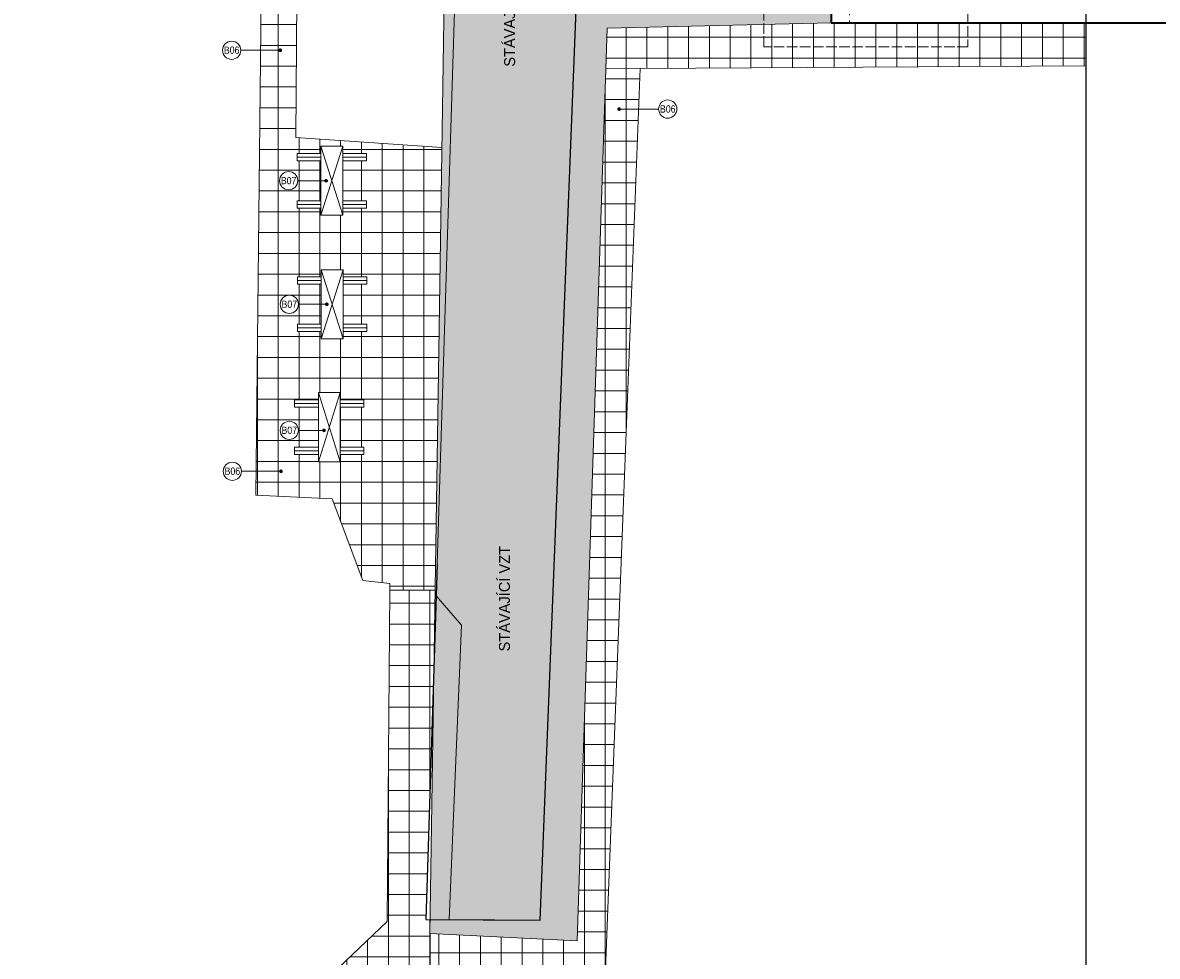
# Model space of a CAD drawing. Header units: millimetres. Extents: x -291499 to 405099, y -171163 to 417446.
# Tile 45 of 256: x -77896 to -62320, y 35499 to 48322. Entities that reach past the tile are written whole.
import ezdxf
from ezdxf import colors
from ezdxf.entities.mleader import LeaderData, LeaderLine
from ezdxf.enums import TextEntityAlignment as Align
from ezdxf.math import Vec2, Vec3

# ---------------------------------------------------------------- set-up
doc = ezdxf.new("R2010")
doc.units = ezdxf.units.MM
doc.header["$LTSCALE"] = 12
doc.header["$PDMODE"] = 35
doc.header["$PDSIZE"] = -4
doc.linetypes.add('ACAD_ISO02W100', pattern=[15, 12, -3])
doc.linetypes.add('ACAD_ISO04W100', pattern=[30, 24, -3, 0, -3])
for name, color, linetype, lineweight in [('BP_tenka', 82, 'Continuous', 9), ('BP_tlusta', 92, 'Continuous', 15), ('koty', 6, 'Continuous', 9), ('srafy', 6, 'Continuous', 9), ('tenka', 6, 'Continuous', 9), ('text', 6, 'Continuous', 9), ('tlusta', 7, 'Continuous', 15), ('velmi_tlusta', 4, 'Continuous', 35)]:
    doc.layers.add(name, color=color, linetype=linetype, lineweight=lineweight)
doc.layers.add('netisk', color=30, linetype='Continuous', plot=False)
doc.styles.add('laplan', font='txt', dxfattribs={"height": 2})
doc.styles.add('laplan N', font='txt')
doc.dimstyles.new('laplan', dxfattribs={"dimscale": 0, "dimtxt": 2, "dimasz": 1.5, "dimexe": 2, "dimexo": 0, "dimgap": 1, "dimtad": 1, "dimdec": 0, "dimrnd": 5, "dimzin": 1, "dimtxsty": 'laplan', "dimblk": 'OBLIQUE', "dimcen": 2, "dimclrd": 256, "dimclre": 256, "dimclrt": 256, "dimadec": 0, "dimazin": 0, "dimtfac": 1, "dimtdec": 0, "dimtmove": 1, "dimatfit": 2, "dimfxl": 6.5, "dimfxlon": 1, "dimtfill": 1, "dimlwd": 13, "dimlwe": -1, "dimarcsym": 0})
pattern_1 = [(90, (-69612.5, 42692.4), (-285.75, 0), []), (180, (-69612.5, 42692.4), (-6e-14, -285.75), [])]

# ---------------------------------------------------------------- blocks, each defined once
blk = doc.blocks.new('_OBLIQUE')
at = {"color": 0, "linetype": 'ByBlock'}
blk.add_line((-0.5, -0.5), (0.5, 0.5), dxfattribs=at)
blk = doc.blocks.new('*D1255')
at = {"layer": 'Defpoints', "color": 0, "transparency": 16777216}
for p in [(-75169, 51811), (-66797, 48322)]:
    blk.add_point(p, dxfattribs=at)
at = {"layer": 'koty', "lineweight": 13, "transparency": 16777216}
blk.add_arc((-66797, 51512), 320, 177.9539, 270, dxfattribs=at)
at = {"layer": 'koty', "lineweight": 13, "transparency": 16777216, "xscale": 75, "yscale": 75, "zscale": 75}
for p, rotation in [((-67116, 51523), 87.95390771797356), ((-66797, 51192), 359.9999999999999)]:
    blk.add_blockref('_OBLIQUE', p, dxfattribs=dict(at, rotation=rotation))
at = {"layer": 'koty', "transparency": 16777216, "insert": (-66954, 51360), "char_height": 100, "attachment_point": 5, "rotation": 313.977, "style": 'laplan', "bg_fill": 3, "box_fill_scale": 1.1, "bg_fill_color": 256, "bg_fill_true_color": 13158600, "bg_fill_transparency": 0}
blk.add_mtext('92°', dxfattribs=at)
at = {"layer": 'Defpoints', "color": 0, "transparency": 16777216}
for p in [(-66797, 51512), (-66797, 51512), (-67077, 51359)]:
    blk.add_point(p, dxfattribs=at)
blk = doc.blocks.new('*U1315')
at = {"color": 0, "linetype": 'ByBlock'}
blk.add_line((0, 10.29), (0, 2.5), dxfattribs=at)
at = {"color": 0, "linetype": 'ByBlock', "ltscale": 200, "const_width": 0.5}
blk.add_lwpolyline([(-0.25, 10.29, 1), (0.25, 10.29, 1)], format="xyb", close=True, dxfattribs=at)
at = {"color": 0, "linetype": 'ByBlock'}
blk.add_circle((0, 0), 2.5, dxfattribs=at)
at = {"color": 0, "linetype": 'ByBlock', "style": 'laplan N', "width": 0.9}
blk.add_attdef('OZNACENI', text='', height=2, rotation=90, dxfattribs=at).set_placement((-0.03, 0), align=Align.MIDDLE_CENTER)
blk = doc.blocks.new('*U1316')
at = {"color": 0, "linetype": 'ByBlock'}
blk.add_line((0, 9.53), (0, 2.5), dxfattribs=at)
at = {"color": 0, "linetype": 'ByBlock', "ltscale": 200, "const_width": 0.5}
blk.add_lwpolyline([(-0.25, 9.53, 1), (0.25, 9.53, 1)], format="xyb", close=True, dxfattribs=at)
at = {"color": 0, "linetype": 'ByBlock'}
blk.add_circle((0, 0), 2.5, dxfattribs=at)
at = {"color": 0, "linetype": 'ByBlock', "style": 'laplan N', "width": 0.9}
blk.add_attdef('OZNACENI', text='', height=2, rotation=90, dxfattribs=at).set_placement((-0.03, 0), align=Align.MIDDLE_CENTER)
blk = doc.blocks.new('*U1318')
at = {"color": 0, "linetype": 'ByBlock'}
blk.add_line((0, 13.36), (0, 2.5), dxfattribs=at)
at = {"color": 0, "linetype": 'ByBlock', "ltscale": 200, "const_width": 0.5}
blk.add_lwpolyline([(-0.25, 13.36, 1), (0.25, 13.36, 1)], format="xyb", close=True, dxfattribs=at)
at = {"color": 0, "linetype": 'ByBlock'}
blk.add_circle((0, 0), 2.5, dxfattribs=at)
at = {"color": 0, "linetype": 'ByBlock', "style": 'laplan N', "width": 0.9}
blk.add_attdef('OZNACENI', text='', height=2, rotation=90, dxfattribs=at).set_placement((-0.03, 0), align=Align.MIDDLE_CENTER)
blk = doc.blocks.new('*U1319')
at = {"color": 0, "linetype": 'ByBlock'}
blk.add_line((0, -13.36), (0, -2.5), dxfattribs=at)
at = {"color": 0, "linetype": 'ByBlock', "ltscale": 200, "const_width": 0.5}
blk.add_lwpolyline([(0.25, -13.36, 1), (-0.25, -13.36, 1)], format="xyb", close=True, dxfattribs=at)
at = {"color": 0, "linetype": 'ByBlock'}
blk.add_circle((0, 0), 2.5, dxfattribs=at)
at = {"color": 0, "linetype": 'ByBlock', "style": 'laplan N', "width": 0.9}
blk.add_attdef('OZNACENI', text='', height=2, rotation=90, dxfattribs=at).set_placement((-0.03, 0), align=Align.MIDDLE_CENTER)
blk = doc.blocks.new('_DotSmall')
at = {"color": 0, "linetype": 'ByBlock', "const_width": 0.5}
blk.add_lwpolyline([(-0.0625, 0, 1), (0.0625, 0, 1)], format="xyb", close=True, dxfattribs=at)

msp = doc.modelspace()

# ---------------------------------------------------------------- hatches: boundary and pattern name
at = {"layer": 'koty'}
h = msp.add_hatch(dxfattribs=at)
h.set_pattern_fill('GRAVEL', color=251, scale=10, angle=45)
h.set_pattern_definition([(273.012788, (32275.542, 12068.805), (179.6051222, -3053.2870812), [34.17214, -3383.04836]), (229.969741, (32277.338, 12034.68), (1975.6563356, 2334.8666009), [58.64047, -5805.4049]), (177.510447, (32239.621, 11989.778), (3771.707571, -179.605121), [41.34815, -4093.4723]), (312.273689, (32214.476, 11874.831), (-3412.4973256, 3771.7075712), [53.40045, -5286.64374]), (337.833654, (32250.397, 11835.318), (-3053.2870812, 1257.2358568), [52.36337, -5183.9808]), (42.273689, (32298.891, 11815.561), (-3771.7075712, -3412.4973256), [53.40045, -5286.64374]), (82.6942405, (32338.404, 11851.482), (-538.815367, -4130.9178157), [70.61937, -6991.31153]), (117.255328, (32347.384, 11921.528), (-2694.0768359, 5208.54855045), [66.67195, -6600.52566]), (166.429566, (32316.851, 11980.798), (-3771.7075709, 898.0256118), [53.5813, -5304.55457]), (220.236358, (32264.766, 11993.37), (2155.2614693, 1796.051224), [61.1713, -2997.3937]), (267.397438, (32218.0685, 11953.857), (-179.6051223, -4130.9178157), [79.1078, -7831.67725]), (183.814075, (32394.082, 12050.844), (-2334.8665915, -179.6051223), [27.00045, -2673.0566]), (216.469234, (32367.141, 12049.048), (2694.076836, 1975.6563471), [51.3682, -5085.4639]), (270, (32325.83, 12018.52), (179.60512, -179.60512), [35.92093, -323.2893]), (248.19859, (32291.707, 12027.495), (538.815367, 1257.235857), [19.34413, -1915.06224]), (336.80141, (32284.522, 12009.535), (-718.42049, 359.210245), [27.35656, -1340.4753]), (75.963757, (32309.667, 11998.76), (179.605122, 898.025612), [44.43197, -1436.6298]), (206.56505, (32320.44, 12041.86), (538.81537, 179.60512), [32.1287, -771.0898]), (61.38954, (32180.351, 11905.364), (1257.235857, 2334.8665915), [45.0088, -4455.88267]), (115.346176, (32201.904, 11944.877), (1257.2358569, -2694.0768364), [37.7599, -3738.22157]), (338.19859, (32284.522, 12077.785), (-1257.235857, 538.815367), [38.688, -1895.71836]), (28.61046, (32320.443, 12063.416), (-2334.8665914, -1257.2358571), [45.0088, -4455.88267]), (24.443955, (32291.707, 11794.01), (-1257.235857, -538.815367), [43.4035, -2126.77343]), (339.77514, (32331.22, 11811.97), (-2873.6819593, 1077.630733), [36.3672, -3600.35934]), (111.80141, (32465.924, 11899.976), (-538.815367, 1257.235857), [38.688, -1895.71836]), (62.354025, (32451.555, 11935.897), (-1616.4461016, -3053.2870813), [42.5783, -4215.2376]), (114.443955, (32377.917, 11811.97), (538.815367, -1257.235857), [21.70176, -2148.4752]), (146.30993, (32455.147, 11889.2), (-898.025612, 538.815367), [12.95146, -1282.1995]), (210.963757, (32444.37, 11896.384), (718.42049, 359.210245), [52.36337, -994.90546]), (231.009006, (32399.47, 11869.443), (1616.4461017, 1975.6563467), [48.5267, -4804.1365]), (348.69007, (32325.83, 11982.594), (-538.815367, 179.605122), [36.6324, -879.17764]), (38.157227, (32361.753, 11975.41), (3412.4973259, 2694.0768365), [63.9557, -6331.6009]), (105.945396, (32412.042, 12014.923), (538.815367, -1975.6563466), [26.1508, -2588.93923]), (135, (32404.86, 12040.07), (-359.21024, 0), [15.24, -238.76]), (165.256437, (32390.49, 11871.239), (1975.6563466, -538.8153674), [35.2867, -3493.3941]), (93.012787, (32356.364, 11880.22), (-179.6051222, 3053.2870812), [68.3443, -3348.8762]), (45, (32352.77, 11948.47), (0, 359.21024), [66.04, -187.96]), (10.304846, (32399.47, 11995.166), (3053.2870809, 538.815369), [40.16096, -3975.9317]), (299.054604, (32438.983, 12002.35), (538.815367, -898.025612), [36.9829, -1812.165]), (252.645975, (32456.943, 11970.022), (-1616.4461022, -5208.5485501), [60.2145, -5961.24644]), (220.426079, (32438.983, 11912.548), (-2514.4717139, -2155.2614691), [63.70295, -6306.58465])])
h.paths.add_polyline_path([(-71873.6, 40048.6), (-72220.1, 40451.6), (-72193.2, 41310.9), (-72222.5, 41310.9), (-72305, 35813), (-70282.6, 35714), (-69872, 48245), (-66796.6, 48321.7), (-66796.6, 48746), (-70282.6, 48852.1), (-70791.8, 35996.9), (-72043.3, 36003.9)])
edge = h.paths.add_edge_path()
edge.add_line((-69440.3, 51205.9), (-69426, 51605.7))
edge.add_line((-69426, 51605.7), (-72066.6, 51700))
edge.add_line((-72066.6, 51700), (-72074.4, 51178.2))
edge.add_arc((-72092.8, 50803.7), 375, -88.91009, 87.19097, ccw=False)
edge.add_line((-72085.7, 50428.7), (-72222.5, 41310.9))
edge.add_line((-72222.5, 41310.9), (-72193.2, 41310.9))
edge.add_line((-72193.2, 41310.9), (-71909, 50379.4))
edge.add_line((-71909, 50379.4), (-66796.6, 50415.1))
edge.add_line((-66796.6, 50415.1), (-66796.6, 51511.7))
edge.add_line((-66796.6, 51511.7), (-68426.6, 51570))
edge.add_line((-68426.6, 51570), (-68440.9, 51170.2))
edge.add_line((-68440.9, 51170.2), (-69440.3, 51205.9))
at = {"layer": 'koty', "transparency": 33554534}
h = msp.add_hatch(color=252, dxfattribs=at)
h.dxf.hatch_style = 1
h.paths.add_polyline_path([(-71909, 50379.4), (-72220.1, 40451.6), (-71873.6, 40048.6), (-72043.3, 36003.9), (-70791.8, 35996.9), (-70282.6, 48852.1), (-66796.6, 48746), (-66796.6, 50415.1)])
at = {"layer": 'koty'}
h = msp.add_hatch(dxfattribs=at)
h.set_pattern_fill('ANSI37', color=8, scale=90, angle=45)
h.set_pattern_definition(pattern_1)
h.paths.add_polyline_path([(-69890.2, 47689.5), (-63297.9, 47730), (-63297.9, 48321.7), (-66796.6, 48321.7), (-69872, 48245)])
h.paths.add_polyline_path([(-69612.5, 42692.4), (-70054, 42691), (-70282.6, 35714), (-72305, 35813), (-72305, 35204.9), (-69900.8, 35204.9)])
h = msp.add_hatch(dxfattribs=at)
h.set_pattern_fill('ANSI37', color=8, scale=90, angle=45)
h.set_pattern_definition([(90, (-72304.97, 35204.9), (-285.75, 0), []), (180, (-72304.97, 35204.9), (-6e-14, -285.75), [])])
h.paths.add_polyline_path([(-72234.3, 40525.9), (-72857.6, 40525.9), (-72859.4, 40280.5, -0.1016084), (-72253.1, 39398.8), (-72249.4, 39517.6)])
h.paths.add_polyline_path([(-72253.1, 39398.8, 0.1016084), (-72859.4, 40280.5), (-72891.9, 35975.6), (-74483.8, 34465.6, 0.0380555), (-73938.6, 34283.5), (-72955.5, 35204.9), (-72305, 35204.9), (-72305, 35813), (-72302.1, 36005.4), (-72359.5, 36005.7)])
h.paths.add_polyline_path([(-73938.6, 34283.5, -0.0380555), (-74483.8, 34465.6), (-79700.4, 29517.3), (-79023.6, 29517.3)])
h.paths.add_polyline_path([(-79023.6, 29517.3), (-79700.4, 29517.3), (-82652.4, 26717.2), (-82011.1, 26717.2)])
h.paths.add_polyline_path([(-82011.1, 26717.2), (-82652.4, 26717.2), (-86157.7, 23392.2), (-85819.4, 23147.7)])
at = {"layer": 'srafy', "transparency": 33554610}
h = msp.add_hatch(dxfattribs=at)
h.set_pattern_fill('ANSI37', color=92, scale=90, angle=45)
h.set_pattern_definition(pattern_1)
h.paths.add_polyline_path([(-70054, 42691), (-69612.5, 42692.4), (-69420, 47692.4), (-69890.2, 47689.5)])

# ---------------------------------------------------------------- linework, layer by layer
at = {"layer": 'BP_tlusta'}
for p, q in [((-69890.2, 47689.5), (-70054, 42691)), ((-69890.2, 47689.5), (-69420, 47692.4)), ((-69612.5, 42692.4), (-69420, 47692.4)), ((-74148.5, 46746.3), (-72144.3, 46609.3)), ((-73802.2, 45676.5), (-73502.2, 46626.5)), ((-73802.2, 46626.5), (-73502.2, 45676.5)), ((-74127.2, 46476.5), (-73802.2, 46476.5)), ((-73177.2, 46476.5), (-73502.2, 46476.5)), ((-74127.2, 45826.5), (-73802.2, 45826.5)), ((-73177.2, 45826.5), (-73502.2, 45826.5)), ((-73796.8, 43979.2), (-73496.8, 44929.2)), ((-73796.8, 44929.2), (-73496.8, 43979.2)), ((-74121.8, 44779.2), (-73796.8, 44779.2)), ((-73171.8, 44779.2), (-73496.8, 44779.2)), ((-74121.8, 44129.2), (-73796.8, 44129.2)), ((-73171.8, 44129.2), (-73496.8, 44129.2)), ((-73837.5, 42291.6), (-73537.5, 43241.6)), ((-73837.5, 43241.6), (-73537.5, 42291.6)), ((-74162.5, 43091.6), (-73837.5, 43091.6)), ((-73212.5, 43091.6), (-73537.5, 43091.6)), ((-69612.5, 42692.4), (-70054, 42691)), ((-74162.5, 42441.6), (-73837.5, 42441.6)), ((-73212.5, 42441.6), (-73537.5, 42441.6)), ((-73646.7, 41784.3), (-74694.4, 41834.2)), ((-73228.3, 40661), (-73646.7, 41784.3)), ((-72856.8, 40620.1), (-73228.3, 40661)), ((-72857.6, 40525.9), (-72856.8, 40620.1)), ((-72857.6, 40525.9), (-72234.3, 40525.9)), ((-72857.6, 40525.9), (-72234.3, 40525.9))]:
    msp.add_line(p, q, dxfattribs=at)
for points in [[(-73802.2, 46626.5), (-73502.2, 46626.5), (-73502.2, 45676.5), (-73802.2, 45676.5)], [(-73796.8, 44929.2), (-73496.8, 44929.2), (-73496.8, 43979.2), (-73796.8, 43979.2)], [(-73837.5, 43241.6), (-73537.5, 43241.6), (-73537.5, 42291.6), (-73837.5, 42291.6)]]:
    msp.add_lwpolyline(points, close=True, dxfattribs=at)
for points in [[(-73802.2, 46426.5), (-74127.2, 46426.5), (-74127.2, 46526.5), (-73802.2, 46526.5)], [(-73502.2, 46526.5), (-73177.2, 46526.5), (-73177.2, 46426.5), (-73502.2, 46426.5)], [(-73802.2, 45776.5), (-74127.2, 45776.5), (-74127.2, 45876.5), (-73802.2, 45876.5)], [(-73502.2, 45876.5), (-73177.2, 45876.5), (-73177.2, 45776.5), (-73502.2, 45776.5)], [(-73796.8, 44729.2), (-74121.8, 44729.2), (-74121.8, 44829.2), (-73796.8, 44829.2)], [(-73496.8, 44829.2), (-73171.8, 44829.2), (-73171.8, 44729.2), (-73496.8, 44729.2)], [(-73796.8, 44079.2), (-74121.8, 44079.2), (-74121.8, 44179.2), (-73796.8, 44179.2)], [(-73496.8, 44179.2), (-73171.8, 44179.2), (-73171.8, 44079.2), (-73496.8, 44079.2)], [(-73837.5, 43041.6), (-74162.5, 43041.6), (-74162.5, 43141.6), (-73837.5, 43141.6)], [(-73537.5, 43141.6), (-73212.5, 43141.6), (-73212.5, 43041.6), (-73537.5, 43041.6)], [(-73837.5, 42391.6), (-74162.5, 42391.6), (-74162.5, 42491.6), (-73837.5, 42491.6)], [(-73537.5, 42491.6), (-73212.5, 42491.6), (-73212.5, 42391.6), (-73537.5, 42391.6)]]:
    msp.add_lwpolyline(points, dxfattribs=at)
at = {"layer": 'netisk'}
for p, q in [((-63297.9, 26717.2), (-63297.9, 73946.6)), ((-72305, 35813), (-72305, 35204.9))]:
    msp.add_line(p, q, dxfattribs=at)
msp.add_lwpolyline([(-72206.5, 40884.9), (-72359.5, 36005.7), (-70791.8, 35996.9), (-70296.6, 48499.8)], dxfattribs=at)
at = {"layer": 'tenka'}
for p, q in [((-72085.7, 50428.7), (-72184.8, 43820.9)), ((-69872, 48245), (-66796.6, 48321.7)), ((-63297.9, 47730), (-69420, 47692.4)), ((-72305, 35813), (-72184.8, 43820.9)), ((-70282.6, 35714), (-70054, 42691)), ((-69612.5, 42692.4), (-69900.8, 35204.9)), ((-72891.9, 35975.6), (-72857.6, 40525.9)), ((-86157.7, 23392.2), (-72891.9, 35975.6)), ((-72305, 35813), (-70282.6, 35714))]:
    msp.add_line(p, q, dxfattribs=at)
at = {"layer": 'tenka', "color": 251}
msp.add_lwpolyline([(-71909, 50379.4), (-72220.1, 40451.6), (-71873.6, 40048.6), (-72043.3, 36003.9), (-70791.8, 35996.9), (-70282.6, 48852.1)], dxfattribs=at)
at = {"layer": 'tlusta', "linetype": 'ACAD_ISO04W100'}
msp.add_line((-66546.6, 67438.7), (-66546.6, 48321.7), dxfattribs=at)
at = {"layer": 'tlusta', "linetype": 'ACAD_ISO02W100'}
msp.add_lwpolyline([(-64921, 47990.5), (-67722.3, 47990.5), (-67722.3, 49352.9), (-64921, 49352.9)], close=True, dxfattribs=at)
at = {"layer": 'velmi_tlusta'}
for p, q in [((-66796.6, 51511.7), (-66796.6, 48321.7)), ((-66796.6, 48321.7), (-42146.6, 48321.7))]:
    msp.add_line(p, q, dxfattribs=at)

# ---------------------------------------------------------------- block references
at = {"layer": 'BP_tenka', "xscale": 50, "yscale": 50, "zscale": 50, "rotation": 270}
for name, p, values in [('*U1318', (-75027.7, 47943.1), {'OZNACENI': 'B06'}), ('*U1319', (-69040.4, 47135.1), {'OZNACENI': 'B06'}), ('*U1315', (-74245.1, 46151.5), {'OZNACENI': 'B07'}), ('*U1315', (-74236, 44454.2), {'OZNACENI': 'B07'}), ('*U1316', (-74236.6, 42722.2), {'OZNACENI': 'B07'}), ('*U1318', (-75018, 42160.9), {'OZNACENI': 'B06'})]:
    msp.add_blockref(name, p, dxfattribs=at).add_auto_attribs(values)

# ---------------------------------------------------------------- texts
at = {"layer": 'text', "char_height": 150, "attachment_point": 1, "rotation": 90, "style": 'laplan N'}
for insert in [(-71286.3, 47716.6), (-71357.5, 39686.5)]:
    msp.add_mtext_dynamic_manual_height_columns('STÁVAJÍCÍ VZT', width=5545.815, gutter_width=500, heights=[0], dxfattribs=dict(at, insert=insert))

# ---------------------------------------------------------------- leaders
at = {"layer": 'text'}
ml = msp.add_multileader_mtext('Standard', dxfattribs=at)
ml.set_content('ODVĚTRÁNÍ KANALIZACE', color=256, style='laplan')
ml.set_leader_properties()
ml.build(insert=Vec2(0, 0))
ml.multileader.update_dxf_attribs({"dogleg_length": 2, "arrow_head_size": 150, "scale": 50})
ctx = ml.context
ctx.base_point, ctx.scale, ctx.char_height, ctx.arrow_head_size, ctx.landing_gap_size, ctx.plane_origin = Vec3(104880.9, 44485.2), 50, 100, 150, 100, Vec3(104295.5, 43328.8)
ctx.text_align_type = 2
notes = []
notes.append((ctx, [(1, (1, 1, 0), (106753.1, 44485.2), (-1, 0), 100, [(0, [(109958.6, 45373.3)], 0, [])])]))
ctx.mtext.insert, ctx.mtext.width, ctx.mtext.alignment, ctx.mtext.flow_direction = Vec3(106553.1, 44536.3), 3572.872, 3, 5
ml = msp.add_multileader_mtext('Standard', dxfattribs=at)
ml.set_content('SYSTÉMOVÝ KOUŘOVOD OD VYSOKOTLAKÉHO ČISTIČE ', color=256, style='laplan')
ml.set_leader_properties()
ml.build(insert=Vec2(0, 0))
ml.multileader.update_dxf_attribs({"dogleg_length": 2, "arrow_head_size": 150, "scale": 50})
ctx = ml.context
ctx.base_point, ctx.scale, ctx.char_height, ctx.arrow_head_size, ctx.landing_gap_size, ctx.plane_origin = Vec3(107582.1, 44397), 50, 100, 150, 100, Vec3(108938.5, 43240.6)
ctx.text_align_type = 2
notes.append((ctx, [(1, (1, 1, 0), (111396.1, 44397), (-1, 0), 100, [(0, [(114601.6, 45285)], 0, [])])]))
ctx.mtext.insert, ctx.mtext.width, ctx.mtext.alignment, ctx.mtext.flow_direction = Vec3(111196.1, 44448.1), 3572.872, 3, 5
ml = msp.add_multileader_mtext('Standard', dxfattribs=at)
ml.set_content('BETONOVÁ ZÁKLADOVÁ KONSTRUKCE PRO UMÍSTĚNÍ FILTRU', color=256, style='laplan')
ml.set_leader_properties()
ml.set_arrow_properties(name='DOTSMALL')
ml.build(insert=Vec2(0, 0))
ml.multileader.update_dxf_attribs({"dogleg_length": 2, "arrow_head_size": 150, "scale": 50})
ctx = ml.context
ctx.base_point, ctx.scale, ctx.char_height, ctx.arrow_head_size, ctx.landing_gap_size, ctx.plane_origin = Vec3(11286, 36981.1), 50, 100, 150, 100, Vec3(14427.8, 36619.6)
ctx.text_align_type = 2
notes.append((ctx, [(0, (1, 1, 0), (14022.3, 36981.1), (-1, 0), 100, [(0, [(14715.8, 36559.6)], 0, [])])]))
ctx.mtext.insert, ctx.mtext.width, ctx.mtext.alignment, ctx.mtext.flow_direction = Vec3(13822.3, 37032.2), 2604.111, 3, 5
for ctx, leaders in notes:
    for number, flags, end, landing, length, lines in leaders:
        leader = LeaderData()
        leader.index, (leader.has_last_leader_line, leader.has_dogleg_vector, leader.attachment_direction) = number, flags
        leader.last_leader_point, leader.dogleg_vector, leader.dogleg_length = Vec3(end), Vec3(landing), length
        for number, points, colour, breaks in lines:
            line = LeaderLine()
            line.index, line.vertices, line.color, line.breaks = number, Vec3.list(points), colors.encode_raw_color(colour), breaks
            leader.lines.append(line)
        ctx.leaders.append(leader)

# ---------------------------------------------------------------- next in the draw order: dimensions: what is measured, and where the dimension line sits
at = {"layer": 'koty'}
dim = msp.add_angular_dim_2l(base=(-67077.2, 51358.5), line1=((-66796.6, 51511.7), (-66796.6, 48321.7)), line2=((-66796.6, 51511.7), (-75169.5, 51810.9)), dimstyle='laplan', override={"dimscale": 0}, dxfattribs=at)
dim.commit()
dim.dimension.update_dxf_attribs({"geometry": '*D1255', "text_midpoint": (-66953.9, 51359.9)})

# ---------------------------------------------------------------- next in the draw order: hatches: boundary and pattern name
at = {"layer": 'srafy', "transparency": 33554610}
h = msp.add_hatch(dxfattribs=at)
h.set_pattern_fill('ANSI37', color=92, scale=90, angle=45)
h.set_pattern_definition([(90, (-100677.63, 49724.92), (-285.75, 0), []), (180, (-100677.63, 49724.92), (-6e-14, -285.75), [])])
h.paths.add_polyline_path([(-73837.5, 42291.6), (-73837.5, 43241.6), (-73537.5, 43241.6), (-73537.5, 42291.6)])
h.paths.add_polyline_path([(-74162.5, 42391.6), (-74162.5, 42491.6), (-73837.5, 42491.6), (-73837.5, 42391.6)])
h.paths.add_polyline_path([(-73537.5, 42391.6), (-73537.5, 42491.6), (-73212.5, 42491.6), (-73212.5, 42391.6)])
h.paths.add_polyline_path([(-73212.5, 43141.6), (-73212.5, 43041.6), (-73537.5, 43041.6), (-73537.5, 43141.6)])
h.paths.add_polyline_path([(-73837.5, 43141.6), (-73837.5, 43041.6), (-74162.5, 43041.6), (-74162.5, 43141.6)])
h.paths.add_polyline_path([(-73796.8, 44079.2), (-74121.8, 44079.2), (-74121.8, 44179.2), (-73796.8, 44179.2)])
h.paths.add_polyline_path([(-73496.8, 43979.2), (-73796.8, 43979.2), (-73796.8, 44929.2), (-73496.8, 44929.2)])
h.paths.add_polyline_path([(-73171.8, 44179.2), (-73171.8, 44079.2), (-73496.8, 44079.2), (-73496.8, 44179.2)])
h.paths.add_polyline_path([(-73171.8, 44829.2), (-73171.8, 44729.2), (-73496.8, 44729.2), (-73496.8, 44829.2)])
h.paths.add_polyline_path([(-73796.8, 44729.2), (-74121.8, 44729.2), (-74121.8, 44829.2), (-73796.8, 44829.2)])
h.paths.add_polyline_path([(-74127.2, 46526.5), (-73802.2, 46526.5), (-73802.2, 46426.5), (-74127.2, 46426.5)])
h.paths.add_polyline_path([(-73502.2, 45676.5), (-73802.2, 45676.5), (-73802.2, 46626.5), (-73502.2, 46626.5)])
h.paths.add_polyline_path([(-73177.2, 46526.5), (-73177.2, 46426.5), (-73502.2, 46426.5), (-73502.2, 46526.5)])
h.paths.add_polyline_path([(-73802.2, 45876.5), (-73802.2, 45776.5), (-74127.2, 45776.5), (-74127.2, 45876.5)])
h.paths.add_polyline_path([(-73177.2, 45876.5), (-73177.2, 45776.5), (-73502.2, 45776.5), (-73502.2, 45876.5)])
h.paths.add_polyline_path([(-93419.5, 51336.3), (-90737.2, 51382.2), (-90720, 51866.1), (-74595.5, 51290), (-74694.4, 41834.2), (-73646.7, 41784.3), (-73228.3, 40661), (-72856.8, 40620.1), (-72856.8, 40525.9), (-72234.3, 40525.9), (-72144.3, 46609.3), (-74148.5, 46746.3), (-74107.9, 51272.6), (-72074.1, 51200), (-72066.6, 51700), (-91199.1, 52383.5), (-91218.7, 51874), (-93919.4, 51827.9), (-93919.5, 40525.9), (-93419.5, 40525.9)])

# ---------------------------------------------------------------- next in the draw order: linework, layer by layer
at = {"layer": 'BP_tlusta'}
for p, q in [((-74694.4, 41834.2), (-74595.5, 51290)), ((-74107.9, 51272.6), (-74148.5, 46746.3))]:
    msp.add_line(p, q, dxfattribs=at)
at = {"layer": 'tenka'}
msp.add_line((-69872, 48245), (-69890.2, 47689.5), dxfattribs=at)

doc.saveas('drawing.dxf')
